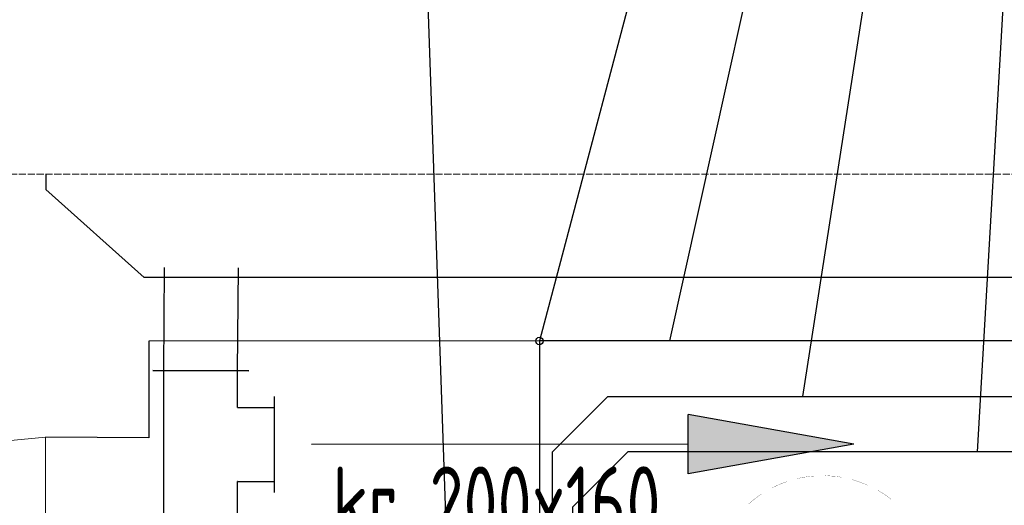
# Model space of a CAD drawing. Header units: millimetres. Extents: x 6904000 to 7075021, y 297772 to 407623.
# Tile 41 of 91: x 6940897 to 6943563, y 401900 to 403214. Entities that reach past the tile are written whole.
import ezdxf
from ezdxf.enums import TextEntityAlignment as Align

# ---------------------------------------------------------------- set-up
doc = ezdxf.new("R2010")
doc.units = ezdxf.units.MM
doc.linetypes.add('MCS - PW - 2 piętro (2026.04.21)_do wysłania$0$ACAD_ISO02W100', pattern=[15, 12, -3])
for name, color, linetype, lineweight in [('$went_nawiew', 150, 'Continuous', 30), ('$WENTYLACJA_OPIS', 20, 'Continuous', 25), ('MCS - PW - 2 piętro (2026.04.21)_do wysłania$0$Przekroje', 8, 'Continuous', 20), ('MCS - PW - 2 piętro (2026.04.21)_do wysłania$0$Przekrojowa', 8, 'Continuous', 25), ('MCS - PW - 2 piętro (2026.04.21)_do wysłania$0$S3_okna', 8, 'Continuous', 9), ('MCS - PW - 2 piętro (2026.04.21)_do wysłania$0$Widokowa', 8, 'Continuous', 9)]:
    doc.layers.add(name, color=color, linetype=linetype, lineweight=lineweight)
for name, color, linetype in [('_MECH_KS', 18, 'Continuous'), ('_MECH_OPIS', 7, 'Continuous'), ('_MECH_SP', 4, 'Continuous'), ('_MECH_SS', 20, 'Continuous'), ('MCS - PW - 2 piętro (2026.04.21)_do wysłania$0$H', 8, 'Continuous')]:
    doc.layers.add(name, color=color, linetype=linetype)
doc.styles.add('JOZEK', font='isocp3.shx', dxfattribs={"width": 0.9})

# ---------------------------------------------------------------- blocks, each defined once
blk = doc.blocks.new('MCS - PW - 2 piętro (2026.04.21)_do wysłania$0$zw$1D16')
at = {"layer": 'MCS - PW - 2 piętro (2026.04.21)_do wysłania$0$Przekroje', "ltscale": 1.6}
for points in [[(0, 0), (-32.21, -3.11), (-47.01, -3.11), (-47.01, -10.89), (-62.01, -10.89)], [(0, -134), (-32.21, -130.89), (-47.01, -130.89), (-47.01, -123.11), (-62.01, -123.11)]]:
    blk.add_lwpolyline(points, dxfattribs=at)
at = {"layer": 'MCS - PW - 2 piętro (2026.04.21)_do wysłania$0$S3_okna'}
for p, q in [((0, 0), (0, -134)), ((-32.21, -130.89), (-32.21, -3.11)), ((-62.01, -10.89), (-62.01, -123.11)), ((-47.01, -10.89), (-32.21, -10.89)), ((-47.01, -123.11), (-47.01, -10.89)), ((-39.61, -123.11), (-39.61, -10.89)), ((-47.01, -123.11), (-32.21, -123.11))]:
    blk.add_line(p, q, dxfattribs=at)
at = {"layer": 'MCS - PW - 2 piętro (2026.04.21)_do wysłania$0$S3_okna', "ltscale": 1.6}
blk.add_line((-124.02, -67), (0, -67), dxfattribs=at)
at = {"layer": 'MCS - PW - 2 piętro (2026.04.21)_do wysłania$0$S3_okna'}
for points in [[(0, 0), (-32.21, -3.11), (-47.01, -3.11), (-47.01, -10.89), (-62.01, -10.89)], [(0, -134), (-32.21, -130.89), (-47.01, -130.89), (-47.01, -123.11), (-62.01, -123.11)]]:
    blk.add_lwpolyline(points, dxfattribs=at)
blk = doc.blocks.new('MCS - PW - 2 piętro (2026.04.21)_do wysłania$0$zw$EDF5')
at = {"layer": 'MCS - PW - 2 piętro (2026.04.21)_do wysłania$0$H', "lineweight": 0, "const_width": 0.0573}
for points in [[(99.53, 179.25), (99.29, 179.66), (98.55, 180.93), (97.68, 182.13), (97.03, 182.95)], [(101.31, 175.57), (100.9, 176.53)], [(101.84, 174.12), (101.31, 175.57)], [(102.3, 172.68), (101.84, 174.12)], [(102.42, 172.32), (102.3, 172.68)], [(103.5, 164.94), (103.5, 165.27), (103.38, 166.71), (103.29, 168.23), (103.05, 169.39)], [(103.09, 159.45), (103.29, 160.89), (103.38, 161.93)], [(102.71, 157.48), (102.81, 158.01), (103.09, 159.45)], [(100.11, 150.5), (100.45, 151.2), (101.07, 152.52)], [(101.07, 152.52), (101.6, 153.85), (101.84, 154.59)], [(96.57, 145.19), (97.44, 146.29), (98.31, 147.45)], [(98.31, 147.45), (98.55, 147.91)], [(95.83, 144.32), (96.57, 145.19)]]:
    blk.add_lwpolyline(points, dxfattribs=at)

msp = doc.modelspace()

# ---------------------------------------------------------------- hatches: boundary and pattern name
at = {"layer": '$WENTYLACJA_OPIS'}
msp.add_hatch(color=256, dxfattribs=at).paths.add_polyline_path([(6942707.6, 401985.5), (6942707.5, 402145.5), (6943155.5, 402065.8)])

# ---------------------------------------------------------------- linework, layer by layer
at = {"layer": '$went_nawiew', "ltscale": 1.6}
for p, q in [((6941287.3, 402265.6), (6941289.2, 402544)), ((6941487.3, 402264.2), (6941489.2, 402542.6)), ((6941257.3, 402265.8), (6941517.3, 402264)), ((6941257.3, 402264.9), (6941517.3, 402264.9)), ((6941287.3, 401864.7), (6941287.3, 402264.9)), ((6941487.3, 402164.9), (6941487.3, 402264.9)), ((6941587.4, 401934.8), (6941587.4, 402194.8)), ((6941487.4, 402164.8), (6941587.4, 402164.8)), ((6941487.3, 401864.7), (6941487.3, 401964.7)), ((6941487.4, 401964.8), (6941587.4, 401964.8))]:
    msp.add_line(p, q, dxfattribs=at)
for centre, start, end in [((6941487.4, 402164.9), 180.001, 270.001), ((6941487.4, 401964.7), 90.001, 180.001)]:
    msp.add_arc(centre, 0.1, start, end, dxfattribs=at)
at = {"layer": '$WENTYLACJA_OPIS'}
for p, q in [((6943155.5, 402065.8), (6942707.5, 402145.5)), ((6942707.6, 401985.5), (6942707.5, 402145.5)), ((6942707.5, 402065.5), (6941687.5, 402064.8)), ((6943155.5, 402065.8), (6942707.6, 401985.5))]:
    msp.add_line(p, q, dxfattribs=at)
at = {"layer": '_MECH_KS'}
msp.add_lwpolyline([(6947104, 402674.2), (6946734.1, 402674.2), (6946584.1, 402524.2), (6946584.1, 402194.8), (6946434.1, 402044.8), (6942544.3, 402044.8), (6942394.3, 401894.8), (6942394.3, 401111.5)], dxfattribs=at)
at = {"layer": '_MECH_OPIS'}
for points in [[(6950047.9, 407082.5), (6943558, 407082.5), (6942304.5, 402344.8)], [(6947147.9, 406413), (6943558, 406413), (6942656.6, 402344.8)], [(6947147.9, 405676.7), (6943558, 405676.7), (6943016.6, 402194.8)], [(6949447.9, 404951), (6943658, 404951), (6943489.4, 402044.8)], [(6938740.1, 404768.6), (6941950.2, 404768.6), (6942075.3, 401143.4)]]:
    msp.add_lwpolyline(points, dxfattribs=at)
at = {"layer": '_MECH_SP'}
for p, q in [((6946858.3, 402344.8), (6942304.5, 402344.8)), ((6942304.5, 402344.8), (6942304.5, 401142.5))]:
    msp.add_line(p, q, dxfattribs=at)
msp.add_circle((6942304.5, 402344.8), 10, dxfattribs=at)
at = {"layer": '_MECH_SS'}
for p, q in [((6942340, 402044.8), (6942490, 402194.8)), ((6942490, 402194.8), (6946245.9, 402194.8)), ((6942340, 401118), (6942340, 402044.8))]:
    msp.add_line(p, q, dxfattribs=at)
at = {"layer": 'MCS - PW - 2 piętro (2026.04.21)_do wysłania$0$Przekrojowa', "ltscale": 1.6}
for p, q in [((6940967.6, 402796.2), (6940967.6, 402754.4)), ((6941234.6, 402517), (6940967.6, 402754.4)), ((6945787.8, 402517), (6941234.6, 402517)), ((6945017.2, 402344.8), (6941247.1, 402344.7)), ((6941247.1, 402344.7), (6941247.1, 402082.8)), ((6941247.1, 402082.8), (6940967.1, 402084.7))]:
    msp.add_line(p, q, dxfattribs=at)
at = {"layer": 'MCS - PW - 2 piętro (2026.04.21)_do wysłania$0$Widokowa', "linetype": 'MCS - PW - 2 piętro (2026.04.21)_do wysłania$0$ACAD_ISO02W100', "ltscale": 1.6}
msp.add_lwpolyline([(6939643.7, 398055.8), (6948282.1, 398055.8), (6948282.1, 402796.2), (6939169.5, 402796.2)], dxfattribs=at)

# ---------------------------------------------------------------- block references
at = {"layer": 'MCS - PW - 2 piętro (2026.04.21)_do wysłania$0$Przekrojowa', "ltscale": 1.6, "xscale": -10, "yscale": 10, "zscale": 10, "rotation": 270}
msp.add_blockref('MCS - PW - 2 piętro (2026.04.21)_do wysłania$0$zw$EDF5', (6941428, 400945.4), dxfattribs=at)
at = {"layer": 'MCS - PW - 2 piętro (2026.04.21)_do wysłania$0$S3_okna', "xscale": 10, "yscale": 10, "zscale": 10, "rotation": 0.0009042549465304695}
msp.add_blockref('MCS - PW - 2 piętro (2026.04.21)_do wysłania$0$zw$1D16', (6940967.1, 402084.7), dxfattribs=at)

# ---------------------------------------------------------------- texts
at = {"layer": '$WENTYLACJA_OPIS', "style": 'JOZEK', "oblique": 0, "width": 0.75}
msp.add_text('kr 200x160', height=200, rotation=0.0409, dxfattribs=at).set_placement((6942188.1, 401905.1), align=Align.MIDDLE_CENTER)

doc.saveas('drawing.dxf')
